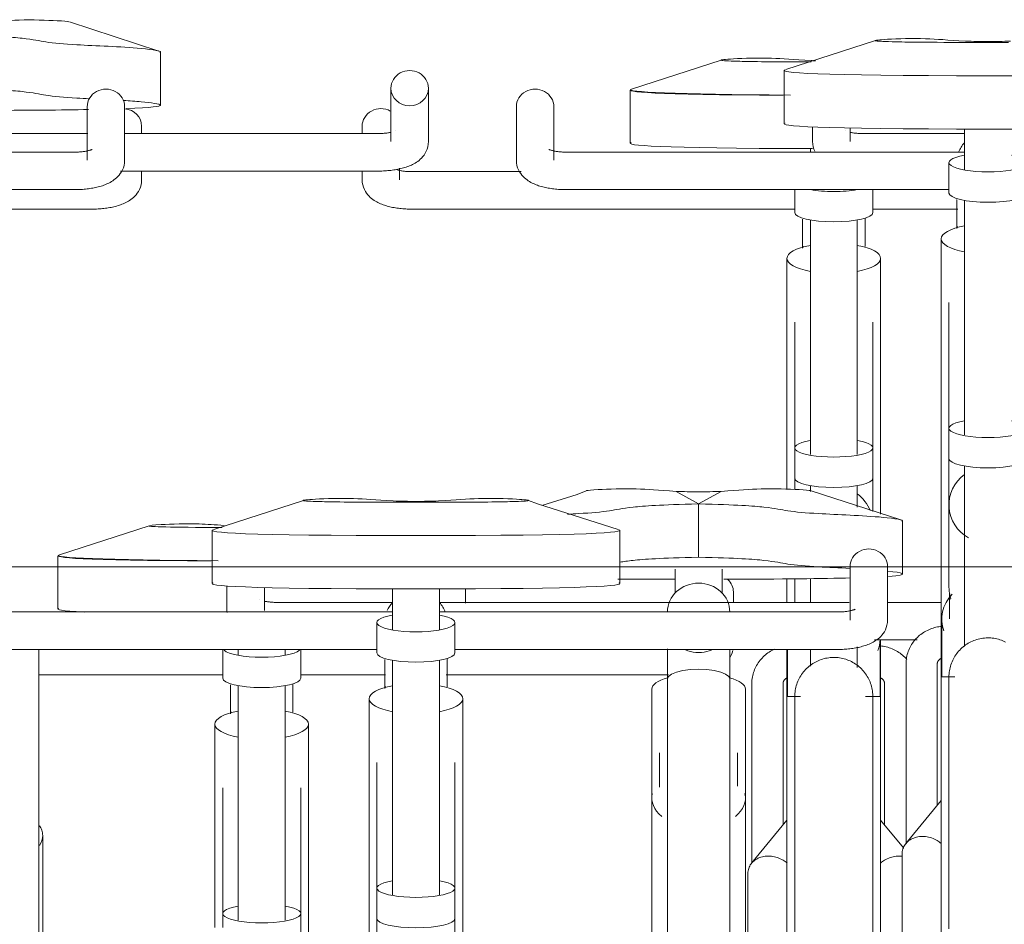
# Model space of a CAD drawing. Extents: x 50445 to 145605, y -10968 to 41989.
# Tile 204 of 256: x 93086 to 93716, y 158 to 737. Entities that reach past the tile are written whole.
import ezdxf

# ---------------------------------------------------------------- set-up
doc = ezdxf.new("R2010")
doc.units = 0
doc.header["$LTSCALE"] = 414.30304
doc.header["$MEASUREMENT"] = 0
doc.layers.add('A-DETL', color=5, linetype='CONTINUOUS', lineweight=18)
doc.layers.add('A-EQPM', color=6, linetype='CONTINUOUS', lineweight=18)

# ---------------------------------------------------------------- blocks, each defined once
blk = doc.blocks.new('97_KA_gestapelde fietsenstalling 8 fietsen 1600x1900 - Type-V116-plotview doorsnede C C  -  1 op 100')
at = {"layer": 'A-EQPM'}
for p, q in [((12355.33, 44.3), (12297.95, 25.69)), ((12296.91, 25.1), (12296.91, -8.98)), ((11984.2, -2.93), (11984.2, 1.91)), ((12125.4, 1.91), (12125.4, -2.93)), ((12412.4, -12.32), (12412.4, -14.88)), ((12149.4, -32.29), (12149.4, -24.82)), ((11984.2, -32.29), (11984.2, -26.51)), ((12125.4, -26.68), (12125.4, -32.29)), ((12227.13, -27.13), (12157.4, -27.13)), ((12402.4, -38.45), (12402.4, -53.3)), ((12452.4, -53.3), (12452.4, -38.45)), ((11885.75, -51.13), (11952.2, -51.13)), ((12157.4, -51.13), (12402.4, -51.13)), ((12452.3, -51.13), (12506.86, -51.13)), ((12412.4, -57.99), (12412.4, -208.13)), ((12442.4, -208.13), (12442.4, -57.99)), ((12407.87, -74.78), (12407.41, -76.01)), ((12397.4, -82.63), (12397.4, -184.84)), ((12457.4, -184.84), (12457.4, -82.63)), ((12402.4, -123.36), (12402.4, -203.83)), ((12452.4, -203.83), (12452.4, -123.36)), ((12397.4, -152.21), (12397.4, -230.23)), ((12457.4, -246.23), (12457.4, -152.21)), ((12402.4, -203.83), (12402.4, -223.26)), ((12452.4, -223.26), (12452.4, -203.83)), ((12402.4, -223.26), (12402.4, -230.42)), ((12452.4, -244.67), (12452.4, -223.26)), ((12412.4, -227.94), (12412.4, -231.89)), ((12442.4, -241.75), (12442.4, -227.94)), ((11989.03, -253.7), (11931.65, -272.31)), ((11930.61, -272.9), (11930.61, -306.98)), ((12397.4, -287.72), (12397.4, -302.93)), ((12402.4, -287.67), (12402.4, -302.93)), ((12412.4, -287.57), (12412.4, -302.93)), ((12191.59, -303.14), (12191.59, -294.02)), ((12363.1, -302.93), (12363.1, -296.09)), ((12402.4, -298.21), (12402.4, -302.93)), ((12457.06, -363), (12457.06, -326.5)), ((12457.4, -362.96), (12457.4, -326.5)), ((12036.1, -332.7), (12036.1, -351.3)), ((12046.1, -332.7), (12046.1, -336.54)), ((12076.1, -336.54), (12076.1, -332.7)), ((12086.1, -351.3), (12086.1, -332.7)), ((12397.4, -332.64), (12397.4, -362.96)), ((12397.75, -332.65), (12397.75, -362.96)), ((12412.4, -332.67), (12412.4, -343.5)), ((12442.4, -344.41), (12442.4, -331.28)), ((11918.31, -349.13), (12036.1, -349.13)), ((12086, -349.13), (12140.37, -349.13)), ((12179.28, -349.13), (12321.54, -349.13)), ((12046.1, -355.99), (12046.1, -506.13)), ((12076.1, -506.13), (12076.1, -355.99)), ((12374.9, -354.68), (12374.9, -469.58)), ((12394.9, -445.11), (12394.9, -354.68)), ((12459.9, -354.68), (12459.9, -445.11)), ((12406.15, -362.96), (12397.4, -362.96)), ((12397.4, -522.03), (12397.4, -362.96)), ((12457.4, -362.96), (12447.77, -362.96)), ((12457.4, -362.96), (12457.4, -547.88)), ((12041.57, -372.78), (12041.11, -374.01)), ((12031.1, -380.63), (12031.1, -482.84)), ((12091.1, -482.84), (12091.1, -380.63)), ((12036.1, -421.36), (12036.1, -501.83)), ((12086.1, -501.83), (12086.1, -421.36)), ((12397.4, -442.04), (12374.76, -469.62)), ((12471.98, -459.8), (12457.4, -442.04)), ((12031.1, -450.21), (12031.1, -510.83)), ((12091.1, -660.96), (12091.1, -450.21)), ((12372.4, -476.2), (12372.4, -522.73)), ((12036.1, -501.83), (12036.1, -510.83)), ((12086.1, -521.26), (12086.1, -501.83))]:
    blk.add_line(p, q, dxfattribs=at)
at = {"layer": 'A-EQPM', "flags": 128}
for points in [[(12147.38, -25.85), (12147.72, -25.96), (12148.08, -26.06), (12148.48, -26.17), (12148.91, -26.27), (12149.36, -26.37), (12149.84, -26.47), (12150.35, -26.56), (12150.87, -26.65), (12151.41, -26.73), (12151.97, -26.8), (12152.55, -26.87), (12153.14, -26.93), (12153.74, -26.99), (12154.35, -27.03), (12154.97, -27.07), (12155.6, -27.1), (12156.23, -27.12), (12156.86, -27.13), (12157.4, -27.13)], [(11984.2, -32.29), (11984.1, -33.96), (11983.82, -35.58), (11983.37, -37.1), (11982.8, -38.5), (11982.12, -39.77), (11981.39, -40.9), (11980.61, -41.91), (11979.8, -42.8), (11978.99, -43.58), (11978.17, -44.29), (11977.35, -44.92), (11976.53, -45.48), (11975.71, -45.99), (11974.89, -46.46), (11974.07, -46.89), (11973.25, -47.28), (11972.43, -47.65), (11971.59, -47.98), (11970.76, -48.3), (11969.92, -48.59), (11969.07, -48.86), (11968.21, -49.11), (11967.34, -49.35), (11966.46, -49.57), (11965.58, -49.77), (11964.69, -49.96), (11963.78, -50.13), (11962.87, -50.29), (11961.95, -50.43), (11961.03, -50.56), (11960.09, -50.68), (11959.16, -50.78), (11958.21, -50.87), (11957.26, -50.95), (11956.31, -51.01), (11955.35, -51.06), (11954.39, -51.1), (11953.42, -51.12), (11952.46, -51.13), (11952.2, -51.13)], [(12125.4, -32.29), (12125.5, -33.96), (12125.78, -35.58), (12126.23, -37.1), (12126.81, -38.5), (12127.48, -39.77), (12128.22, -40.9), (12129, -41.91), (12129.8, -42.8), (12130.61, -43.58), (12131.43, -44.29), (12132.25, -44.92), (12133.07, -45.48), (12133.89, -45.99), (12134.71, -46.46), (12135.53, -46.89), (12136.35, -47.28), (12137.18, -47.65), (12138.01, -47.98), (12138.84, -48.3), (12139.69, -48.59), (12140.54, -48.86), (12141.39, -49.11), (12142.26, -49.35), (12143.14, -49.57), (12144.02, -49.77), (12144.92, -49.96), (12145.82, -50.13), (12146.73, -50.29), (12147.65, -50.43), (12148.57, -50.56), (12149.51, -50.68), (12150.45, -50.78), (12151.39, -50.87), (12152.34, -50.95), (12153.3, -51.01), (12154.25, -51.06), (12155.22, -51.1), (12156.18, -51.12), (12157.14, -51.13), (12157.4, -51.13)], [(12407.4, -57.44), (12407.4, -58.54), (12407.4, -59.65), (12407.4, -60.77), (12407.4, -61.91), (12407.4, -63.05), (12407.4, -64.2), (12407.4, -65.35), (12407.4, -66.51), (12407.4, -67.67), (12407.4, -68.83), (12407.4, -69.99), (12407.4, -71.14), (12407.4, -72.28), (12407.4, -73.42), (12407.4, -74.55), (12407.4, -75.67)], [(12447.4, -75.02), (12447.4, -73.9), (12447.4, -72.76), (12447.4, -71.62), (12447.4, -70.47), (12447.4, -69.32), (12447.4, -68.16), (12447.4, -67), (12447.4, -65.84), (12447.4, -64.69), (12447.4, -63.53), (12447.4, -62.39), (12447.4, -61.25), (12447.4, -60.12), (12447.4, -59), (12447.4, -57.9), (12447.4, -56.81)], [(12362.72, -333.58), (12362.28, -335.1), (12361.7, -336.5), (12361.03, -337.77)], [(12389.45, -332.71), (12388.56, -333.13), (12387.69, -333.58), (12386.84, -334.06), (12386, -334.58), (12385.19, -335.12), (12384.4, -335.71), (12383.63, -336.32), (12382.88, -336.96), (12382.17, -337.63), (12381.48, -338.33), (12380.81, -339.06), (12380.18, -339.81), (12379.58, -340.59), (12379.01, -341.4), (12378.47, -342.22), (12377.97, -343.07), (12377.5, -343.94), (12377.07, -344.83), (12376.67, -345.74), (12376.32, -346.66), (12376, -347.59), (12375.72, -348.54), (12375.48, -349.5), (12375.28, -350.47), (12375.13, -351.45), (12375.01, -352.43), (12374.94, -353.42), (12374.9, -354.41), (12374.9, -354.68)], [(12474.17, -339.26), (12473.51, -338.53), (12472.83, -337.82), (12472.12, -337.14), (12471.38, -336.49), (12470.62, -335.87), (12469.83, -335.28), (12469.03, -334.72), (12468.2, -334.2), (12467.35, -333.7), (12466.48, -333.24), (12465.6, -332.82), (12464.7, -332.43), (12463.79, -332.07), (12462.86, -331.75), (12461.93, -331.47), (12460.98, -331.22), (12460.02, -331.01), (12459.06, -330.83), (12458.09, -330.69), (12457.12, -330.59)], [(12402.4, -362.96), (12402.42, -361.96), (12402.48, -360.96), (12402.58, -359.97), (12402.72, -358.98), (12402.9, -357.99), (12403.12, -357.02), (12403.38, -356.05), (12403.67, -355.1), (12404.01, -354.15), (12404.38, -353.23), (12404.78, -352.31), (12405.23, -351.42), (12405.71, -350.54), (12406.22, -349.68), (12406.77, -348.85), (12407.35, -348.03), (12407.96, -347.24), (12408.61, -346.48), (12409.28, -345.74), (12409.98, -345.03), (12410.72, -344.35), (12411.47, -343.69), (12412.26, -343.07), (12413.06, -342.48), (12413.89, -341.92), (12414.75, -341.4), (12415.62, -340.91), (12416.51, -340.46), (12417.42, -340.04), (12418.34, -339.66), (12419.28, -339.32), (12420.23, -339.01), (12421.2, -338.74), (12422.17, -338.51), (12423.15, -338.33), (12424.14, -338.17), (12425.14, -338.06), (12426.13, -337.99), (12427.13, -337.96), (12428.13, -337.97), (12429.13, -338.02), (12430.13, -338.11), (12431.12, -338.24), (12432.1, -338.41), (12433.08, -338.62), (12434.05, -338.86), (12435.01, -339.15), (12435.96, -339.47), (12436.89, -339.83), (12437.81, -340.23), (12438.71, -340.66), (12439.59, -341.13), (12440.45, -341.64), (12441.3, -342.18), (12442.12, -342.75), (12442.91, -343.35), (12443.68, -343.99), (12444.43, -344.66), (12445.15, -345.35), (12445.84, -346.07), (12446.5, -346.83), (12447.13, -347.6), (12447.73, -348.4), (12448.29, -349.23), (12448.82, -350.07), (12449.32, -350.94), (12449.79, -351.83), (12450.21, -352.73), (12450.6, -353.65), (12450.96, -354.59), (12451.27, -355.54), (12451.55, -356.5), (12451.79, -357.47), (12451.99, -358.45), (12452.15, -359.43), (12452.27, -360.43), (12452.36, -361.42), (12452.4, -362.42), (12452.4, -362.96)], [(12394.9, -354.68), (12394.91, -354.53), (12394.91, -354.39), (12394.93, -354.25), (12394.95, -354.1), (12394.98, -353.96), (12395.01, -353.81), (12395.05, -353.67), (12395.1, -353.52), (12395.15, -353.38), (12395.22, -353.24), (12395.28, -353.09), (12395.36, -352.95), (12395.44, -352.81), (12395.53, -352.67), (12395.62, -352.53), (12395.73, -352.39), (12395.84, -352.26), (12395.96, -352.13), (12396.08, -352), (12396.22, -351.87), (12396.36, -351.75), (12396.5, -351.63), (12396.66, -351.51), (12396.82, -351.4), (12396.99, -351.29), (12397.16, -351.19), (12397.34, -351.09)], [(12457.41, -351.07), (12457.59, -351.16), (12457.77, -351.26), (12457.94, -351.37), (12458.1, -351.48), (12458.26, -351.59), (12458.41, -351.71), (12458.55, -351.84), (12458.69, -351.96), (12458.81, -352.09), (12458.94, -352.22), (12459.05, -352.36), (12459.15, -352.49), (12459.25, -352.63), (12459.34, -352.77), (12459.43, -352.91), (12459.5, -353.06), (12459.57, -353.2), (12459.63, -353.34), (12459.69, -353.49), (12459.74, -353.63), (12459.78, -353.77), (12459.82, -353.92), (12459.85, -354.06), (12459.87, -354.21), (12459.89, -354.35), (12459.9, -354.49), (12459.9, -354.64), (12459.9, -354.68)], [(12041.1, -355.44), (12041.1, -356.54), (12041.1, -357.65), (12041.1, -358.77), (12041.1, -359.91), (12041.1, -361.05), (12041.1, -362.2), (12041.1, -363.35), (12041.1, -364.51), (12041.1, -365.67), (12041.1, -366.83), (12041.1, -367.99), (12041.1, -369.14), (12041.1, -370.28), (12041.1, -371.42), (12041.1, -372.55), (12041.1, -373.67)], [(12081.1, -373.02), (12081.1, -371.9), (12081.1, -370.76), (12081.1, -369.62), (12081.1, -368.47), (12081.1, -367.32), (12081.1, -366.16), (12081.1, -365), (12081.1, -363.84), (12081.1, -362.69), (12081.1, -361.53), (12081.1, -360.39), (12081.1, -359.25), (12081.1, -358.12), (12081.1, -357), (12081.1, -355.9), (12081.1, -354.81)], [(12402.4, -369.71), (12402.4, -367.4), (12402.4, -365.56), (12402.4, -364.22), (12402.4, -363.35), (12402.4, -362.98), (12402.4, -362.96)], [(12402.4, -362.96), (12402.4, -363.21), (12402.4, -363.94), (12402.4, -365.15), (12402.4, -366.85), (12402.4, -369.04), (12402.4, -371.7), (12402.4, -374.83), (12402.4, -378.43), (12402.4, -382.5), (12402.4, -387.02), (12402.4, -391.99), (12402.4, -397.41), (12402.4, -403.25), (12402.4, -409.52), (12402.4, -416.2), (12402.4, -423.28), (12402.4, -430.76), (12402.4, -438.61), (12402.4, -446.83), (12402.4, -455.41), (12402.4, -464.32), (12402.4, -473.56), (12402.4, -483.11), (12402.4, -492.96), (12402.4, -503.08), (12402.4, -513.47)], [(12402.4, -363.35), (12402.4, -362.98), (12402.4, -362.96)], [(12452.4, -516.32), (12452.4, -505.86), (12452.4, -495.66), (12452.4, -485.74), (12452.4, -476.11), (12452.4, -466.78), (12452.4, -457.78), (12452.4, -449.11), (12452.4, -440.8), (12452.4, -432.84), (12452.4, -425.26), (12452.4, -418.07), (12452.4, -411.28), (12452.4, -404.9), (12452.4, -398.94), (12452.4, -393.41), (12452.4, -388.32), (12452.4, -383.68), (12452.4, -379.49), (12452.4, -375.76), (12452.4, -372.5), (12452.4, -369.71), (12452.4, -367.4), (12452.4, -365.56), (12452.4, -364.22), (12452.4, -363.35), (12452.4, -362.98), (12452.4, -362.96)], [(12452.4, -362.96), (12452.4, -363.21), (12452.4, -363.94), (12452.4, -365.15), (12452.4, -366.85), (12452.4, -369.04), (12452.4, -369.75)], [(12452.4, -363.35), (12452.4, -362.98), (12452.4, -362.96)]]:
    blk.add_lwpolyline(points, dxfattribs=at)
at = {"layer": 'A-EQPM'}
for centre, major_axis, ratio, start_param, end_param in [((11972.2, 1.91), (12, 0), 0.939693, 0, 1.476792), ((12137.4, 1.91), (12, 0), 0.939693, 1.047198, 3.141593), ((12427.4, -33.87), (25, 0), 0.237436, 4.070437, 4.712389), ((12427.4, -33.87), (25, 0), 0.237436, 4.712389, 5.354341), ((12427.4, -53.3), (25, 0), 0.237436, 3.141593, 4.712389), ((12427.4, -53.3), (25, 0), 0.237436, 4.712389, 6.283185), ((12427.4, -82.63), (30, 0), 0.320127, 2.094395, 4.18879), ((12427.4, -82.63), (30, 0), 0.320127, 5.235988, 7.330383), ((12427.4, -203.83), (25, 0), 0.237436, 2.219192, 4.712389), ((12427.4, -203.83), (25, 0), 0.237436, 4.712389, 7.203975), ((12427.4, -223.26), (25, 0), 0.237436, 3.141593, 4.712389), ((12427.4, -223.26), (25, 0), 0.237436, 4.712389, 6.283185), ((12427.4, -252.82), (25, 0), 0.978148, 0.368177, 0.924345), ((12351.1, -296.09), (12, 0), 0.939693, 0, 0.785398), ((12427.4, -325.86), (29.65, 0), 0.838671, 5.969026, 6.256805), ((12061.1, -331.87), (25, 0), 0.237436, 3.403392, 4.712389), ((12061.1, -331.87), (25, 0), 0.237436, 4.712389, 6.021386), ((12061.1, -351.3), (25, 0), 0.237436, 3.141593, 4.712389), ((12061.1, -351.3), (25, 0), 0.237436, 4.712389, 6.283185), ((12061.1, -380.63), (30, 0), 0.320127, 2.094395, 4.18879), ((12061.1, -380.63), (30, 0), 0.320127, 5.235988, 7.330383), ((12061.1, -501.83), (25, 0), 0.237436, 2.219192, 4.712389), ((12061.1, -501.83), (25, 0), 0.237436, 4.712389, 7.203975)]:
    blk.add_ellipse(centre, major_axis=major_axis, ratio=ratio, start_param=start_param, end_param=end_param, dxfattribs=at)
for points, knots in [([(12412.94, 43.92), (12401.14, 44.54), (12388.28, 45.98), (12361.45, 45.17), (12351.87, 44.1), (12363.58, 43.49), (12383.48, 43.1), (12412.84, 43.1)], [0, 0, 0, 0, 0.0854061, 0.1773603, 0.2542553, 0.3207509, 0.3945746, 0.3945746, 0.3945746, 0.3945746]), ([(12037.14, -253.5), (12030.9, -253.08), (12019.26, -252.1), (11994.86, -252.83), (11986.37, -253.89), (11994.11, -254.5), (12018.71, -254.78), (12035.78, -254.86)], [0.0262645, 0.0262645, 0.0262645, 0.0262645, 0.0854061, 0.1773603, 0.2542553, 0.3207509, 0.3820994, 0.3820994, 0.3820994, 0.3820994]), ([(12397.45, -469.53), (12396.67, -468.84), (12394.75, -467.44), (12391.33, -465.86), (12387.4, -464.99), (12383.48, -465), (12379.82, -465.88), (12376.67, -467.58), (12374.26, -469.98), (12372.75, -472.91), (12372.4, -475.09), (12372.4, -476.2)], [0.2662718, 0.2662718, 0.2662718, 0.2662718, 0.3333333, 0.4166667, 0.5, 0.5833333, 0.6666667, 0.75, 0.8333333, 0.9166667, 1, 1, 1, 1]), ([(12471.13, -465.13), (12469.91, -465), (12467.35, -465), (12463.47, -465.86), (12460.06, -467.44), (12458.12, -468.84), (12457.34, -469.52)], [0.4200191, 0.4200191, 0.4200191, 0.4200191, 0.5, 0.5833333, 0.6666667, 0.7337282, 0.7337282, 0.7337282, 0.7337282])]:
    blk.add_open_spline(points, degree=3, knots=knots, dxfattribs=at)
for points in [[(12415.57, 43.83), (12414.69, 43.86), (12413.81, 43.89), (12412.94, 43.92)], [(12297.48, 25.53), (12293.37, 23.91), (12324.97, 22.45), (12399.59, 21.88)], [(12394.99, 21.78), (12310.25, 22.14), (12293.6, 23.91), (12297.68, 25.53)], [(12413.8, -12.35), (12312.72, -12.19), (12293.34, -10.29), (12297.69, -8.55)], [(11931.18, -272.47), (11927.07, -274.09), (11958.67, -275.55), (12033.29, -276.12)], [(12028.69, -276.22), (11943.95, -275.86), (11927.3, -274.09), (11931.38, -272.47)], [(11947.47, -308.94), (11932.44, -308.24), (11929.16, -307.38), (11931.28, -306.55)]]:
    blk.add_open_spline(points, degree=3, dxfattribs=at)
blk = doc.blocks.new('97_KA_gestapelde fietsenstalling 16 fietsen 1600x2900 - Type-8054703-plotview doorsnede C C  -  1 op 100')
at = {"layer": 'A-EQPM'}
for p, q in [((11937.91, 68.69), (11995.29, 50.08)), ((11996.32, 15.41), (11996.32, 49.49)), ((12143.83, 26.3), (12143.83, -7.9)), ((12167.83, -7.9), (12167.83, 26.3)), ((11949.33, 14.41), (11949.33, -19.79)), ((11973.33, -19.79), (11973.33, 14.41)), ((11949.74, -2.74), (11686.28, -2.74)), ((12135.83, -2.74), (11972.92, -2.74)), ((12147.01, -1.01), (12146.94, -1.05)), ((11941.33, -14.63), (11686.26, -14.63)), ((11970.65, -26.74), (12135.83, -26.74)), ((11696.23, -38.63), (11941.33, -38.63)), ((11918.33, -637.45), (11918.33, -332.7)), ((11920.83, -563.63), (11920.83, -451.81))]:
    blk.add_line(p, q, dxfattribs=at)
at = {"layer": 'A-EQPM', "flags": 128}
for points in [[(12143.87, -1.98), (12143.39, -2.08), (12142.89, -2.17), (12142.37, -2.26), (12141.82, -2.34), (12141.26, -2.41), (12140.69, -2.48), (12140.1, -2.54), (12139.5, -2.6), (12138.89, -2.64), (12138.27, -2.68), (12137.64, -2.71), (12137.01, -2.73), (12136.37, -2.74), (12135.83, -2.74)], [(12167.83, -7.9), (12167.74, -9.57), (12167.45, -11.19), (12167.01, -12.71), (12166.43, -14.11), (12165.76, -15.38), (12165.02, -16.51), (12164.24, -17.52), (12163.44, -18.4), (12162.62, -19.19), (12161.8, -19.9), (12160.98, -20.52), (12160.16, -21.09), (12159.34, -21.6), (12158.53, -22.07), (12157.71, -22.5), (12156.89, -22.89), (12156.06, -23.26), (12155.23, -23.59), (12154.39, -23.91), (12153.55, -24.2), (12152.7, -24.47), (12151.84, -24.72), (12150.97, -24.96), (12150.1, -25.18), (12149.21, -25.38), (12148.32, -25.57), (12147.42, -25.74), (12146.51, -25.9), (12145.59, -26.04), (12144.66, -26.17), (12143.73, -26.29), (12142.79, -26.39), (12141.85, -26.48), (12140.89, -26.56), (12139.94, -26.62), (12138.98, -26.67), (12138.02, -26.71), (12137.06, -26.73), (12136.09, -26.74), (12135.83, -26.74)], [(11952.54, -12.89), (11952.51, -12.9), (11952.43, -12.94), (11952.31, -13), (11952.13, -13.08), (11951.91, -13.16), (11951.65, -13.25), (11951.35, -13.35), (11951.02, -13.46), (11950.65, -13.56), (11950.25, -13.67), (11949.82, -13.77), (11949.37, -13.87), (11948.89, -13.97), (11948.39, -14.06), (11947.86, -14.15), (11947.32, -14.23), (11946.76, -14.3), (11946.18, -14.37), (11945.6, -14.43), (11944.99, -14.49), (11944.38, -14.53), (11943.76, -14.57), (11943.14, -14.6), (11942.51, -14.62), (11941.87, -14.63), (11941.33, -14.63)], [(11973.33, -19.79), (11973.23, -21.46), (11972.95, -23.08), (11972.51, -24.6), (11971.93, -26), (11971.26, -27.27), (11970.52, -28.4), (11969.74, -29.41), (11968.93, -30.3), (11968.12, -31.08), (11967.3, -31.79), (11966.48, -32.42), (11965.66, -32.98), (11964.84, -33.49), (11964.02, -33.96), (11963.2, -34.39), (11962.38, -34.78), (11961.56, -35.15), (11960.73, -35.48), (11959.89, -35.8), (11959.05, -36.09), (11958.2, -36.36), (11957.34, -36.61), (11956.47, -36.85), (11955.6, -37.07), (11954.71, -37.27), (11953.82, -37.46), (11952.92, -37.63), (11952.01, -37.79), (11951.09, -37.93), (11950.16, -38.06), (11949.23, -38.18), (11948.29, -38.28), (11947.34, -38.37), (11946.39, -38.45), (11945.44, -38.51), (11944.48, -38.56), (11943.52, -38.6), (11942.56, -38.62), (11941.59, -38.63), (11941.33, -38.63)]]:
    blk.add_lwpolyline(points, dxfattribs=at)
at = {"layer": 'A-EQPM'}
for centre, start_param, end_param in [((12155.83, 26.3), 0, 3.141593), ((11961.33, 14.41), 0, 3.141593), ((12155.83, 26.3), 3.141593, 6.283185)]:
    blk.add_ellipse(centre, major_axis=(12, 0), ratio=0.939693, start_param=start_param, end_param=end_param, dxfattribs=at)
for points, knots in [([(11880.3, 68.31), (11892.1, 68.93), (11904.96, 70.38), (11929.53, 69.63), (11936.74, 68.99), (11937.66, 68.76)], [0, 0, 0, 0, 0.0854061, 0.1773603, 0.2328154, 0.2328154, 0.2328154, 0.2328154]), ([(11865.83, 60.28), (11890.56, 59.68), (11912.36, 58.16), (11922.44, 55.55), (11943.82, 53.73), (11979.37, 52.66), (11998.03, 50.04), (11995.93, 49.14)], [0, 0, 0, 0, 0.0939544, 0.1989454, 0.3222089, 0.5012721, 0.6007845, 0.6007845, 0.6007845, 0.6007845]), ([(11995.93, 49.14), (11998.03, 50.04), (11979.37, 52.66), (11943.82, 53.73), (11922.44, 55.55), (11912.36, 58.16), (11890.56, 59.68), (11865.83, 60.28)], [-0.6007845, -0.6007845, -0.6007845, -0.6007845, -0.5012721, -0.3222089, -0.1989454, -0.0939544, 0, 0, 0, 0]), ([(11950.92, 19.58), (11948.05, 19.71), (11936.44, 20.28), (11922.44, 21.47), (11912.36, 24.08), (11890.56, 25.6), (11865.83, 26.2)], [-0.3607116, -0.3607116, -0.3607116, -0.3607116, -0.3222089, -0.1989454, -0.0939544, 0, 0, 0, 0]), ([(11974.21, 13.23), (12007.36, 14.47), (11993.5, 16.94), (11976.51, 18.23), (11972.66, 18.47)], [-0.6734501, -0.6734501, -0.6734501, -0.6734501, -0.5012721, -0.4518361, -0.4518361, -0.4518361, -0.4518361])]:
    blk.add_open_spline(points, degree=3, knots=knots, dxfattribs=at)
for points in [[(11882, 12.05), (11911.23, 12.1), (11933.45, 12.31), (11950.14, 12.61)], [(11918.82, -445.67), (11919.48, -446.56), (11920.49, -448.52), (11920.83, -450.7), (11920.83, -451.81)], [(11920.83, -451.81), (11920.83, -454.03), (11920.13, -456.33), (11918.82, -458.4)]]:
    blk.add_open_spline(points, degree=3, dxfattribs=at)
blk = doc.blocks.new('97_KA_gestapelde fietsenstalling 16 fietsen 1600x2900 - Type-V121-plotview doorsnede C C  -  1 op 100')
at = {"layer": 'A-EQPM'}
for p, q in [((12454.06, 56.8), (12396.67, 38.19)), ((12513.03, 55.6), (12539.23, 55.6)), ((12395.64, 37.6), (12395.64, 3.52)), ((12224.13, 14.41), (12224.13, -19.79)), ((12248.13, -19.79), (12248.13, 14.41)), ((12413.83, 1.54), (12413.83, -7.9)), ((12437.83, -7.9), (12437.83, 0.83)), ((12511.13, 0.18), (12511.13, -26.04)), ((12434.65, -1.01), (12434.73, -1.05)), ((12511.13, -2.74), (12445.83, -2.74)), ((12511.13, -14.63), (12256.13, -14.63)), ((12501.13, -21.37), (12501.13, -40.8)), ((12256.13, -38.63), (12501.13, -38.63)), ((12511.13, -45.49), (12511.13, -195.63)), ((12506.6, -62.28), (12506.13, -63.51)), ((12496.13, -70.13), (12496.13, -172.34)), ((12501.13, -110.86), (12501.13, -191.33)), ((12496.13, -139.71), (12496.13, -350.46)), ((12501.13, -191.33), (12501.13, -210.76)), ((12501.13, -210.76), (12501.13, -240.32)), ((12511.13, -215.44), (12511.13, -331)), ((12326.37, -231.69), (12340.83, -239.72)), ((12340.83, -239.72), (12355.3, -231.69)), ((12412.91, -231.31), (12470.29, -249.92)), ((12087.76, -237.45), (12030.37, -256.06)), ((12146.73, -238.65), (12172.93, -238.65)), ((12340.83, -273.8), (12340.83, -239.72)), ((12501.13, -240.32), (12501.13, -292.3)), ((12471.32, -284.59), (12471.32, -250.51)), ((12029.34, -256.65), (12029.34, -290.73)), ((12290.32, -290.73), (12290.32, -256.65)), ((12325.83, -281.43), (12325.83, -296.89)), ((12355.83, -296.89), (12355.83, -281.43)), ((12437.83, -279.84), (12437.83, -314.04)), ((12461.83, -314.04), (12461.83, -279.84)), ((12501.13, -284.79), (12501.13, -292.3)), ((12038.83, -292.21), (12038.83, -307.9)), ((12062.83, -307.9), (12062.83, -293.24)), ((12144.83, -294.07), (12144.83, -320.29)), ((12174.83, -320.29), (12174.83, -294.07)), ((12059.65, -301.01), (12059.73, -301.05)), ((12501.48, -298.19), (12501.48, -313.36)), ((12144.83, -308.88), (11889.83, -308.88)), ((12038.83, -307.9), (12038.9, -309.12)), ((12144.83, -302.74), (12070.83, -302.74)), ((12429.83, -308.88), (12174.75, -308.88)), ((12437.26, -302.74), (12174.77, -302.74)), ((12496.13, -302.74), (12461.83, -302.74)), ((12496.48, -313.36), (12496.48, -350.46)), ((12134.83, -315.62), (12134.83, -335.05)), ((12184.83, -335.05), (12184.83, -315.62)), ((12453.43, -326.74), (12480.8, -326.74)), ((11889.83, -332.88), (12134.83, -332.88)), ((12184.72, -332.88), (12429.83, -332.88)), ((12144.83, -339.74), (12144.83, -489.88)), ((12174.83, -489.88), (12174.83, -339.74)), ((12473.63, -342.18), (12473.63, -457.08)), ((12493.63, -432.61), (12493.63, -342.18)), ((12320.83, -351.74), (12320.83, -604.74)), ((12360.83, -522.73), (12360.83, -351.74)), ((12504.87, -350.46), (12496.13, -350.46)), ((12496.13, -655.27), (12496.13, -350.46)), ((12140.3, -356.53), (12139.83, -357.76)), ((12310.83, -358.24), (12310.83, -520.01)), ((12370.83, -520.01), (12370.83, -358.24)), ((12129.83, -364.38), (12129.83, -466.59)), ((12189.83, -466.59), (12189.83, -364.38)), ((12315.83, -398.97), (12315.83, -421.07)), ((12365.83, -420.28), (12365.83, -398.97)), ((12134.83, -405.11), (12134.83, -485.58)), ((12184.83, -485.58), (12184.83, -405.11)), ((12310.83, -427.82), (12310.83, -466.32)), ((12370.83, -466.32), (12370.83, -427.82)), ((12129.83, -433.96), (12129.83, -644.71)), ((12189.83, -644.71), (12189.83, -433.96)), ((12496.13, -429.54), (12473.49, -457.12)), ((12471.13, -463.7), (12471.13, -648.18)), ((12134.83, -485.58), (12134.83, -505.01)), ((12184.83, -505.01), (12184.83, -485.58)), ((12134.83, -505.01), (12134.83, -534.57)), ((12184.83, -534.57), (12184.83, -505.01))]:
    blk.add_line(p, q, dxfattribs=at)
at = {"layer": 'A-EQPM', "flags": 128}
for points in [[(12437.8, -1.98), (12438.28, -2.08), (12438.78, -2.17), (12439.3, -2.26), (12439.85, -2.34), (12440.41, -2.41), (12440.98, -2.48), (12441.57, -2.54), (12442.17, -2.6), (12442.78, -2.64), (12443.4, -2.68), (12444.03, -2.71), (12444.66, -2.73), (12445.29, -2.74), (12445.83, -2.74)], [(12413.83, -7.9), (12413.93, -9.57), (12414.21, -11.19), (12414.66, -12.71), (12415.24, -14.11)], [(12244.92, -12.89), (12244.95, -12.9), (12245.03, -12.94), (12245.16, -13), (12245.33, -13.08), (12245.55, -13.16), (12245.81, -13.25), (12246.11, -13.35), (12246.44, -13.46), (12246.81, -13.56), (12247.21, -13.67), (12247.64, -13.77), (12248.09, -13.87), (12248.57, -13.97), (12249.07, -14.06), (12249.6, -14.15), (12250.14, -14.23), (12250.7, -14.3), (12251.28, -14.37), (12251.87, -14.43), (12252.47, -14.49), (12253.08, -14.53), (12253.7, -14.57), (12254.32, -14.6), (12254.95, -14.62), (12255.59, -14.63), (12256.13, -14.63)], [(12224.13, -19.79), (12224.23, -21.46), (12224.51, -23.08), (12224.96, -24.6), (12225.53, -26), (12226.2, -27.27), (12226.94, -28.4), (12227.72, -29.41), (12228.53, -30.3), (12229.34, -31.08), (12230.16, -31.79), (12230.98, -32.42), (12231.8, -32.98), (12232.62, -33.49), (12233.44, -33.96), (12234.26, -34.39), (12235.08, -34.78), (12235.9, -35.15), (12236.73, -35.48), (12237.57, -35.8), (12238.41, -36.09), (12239.26, -36.36), (12240.12, -36.61), (12240.99, -36.85), (12241.86, -37.07), (12242.75, -37.27), (12243.64, -37.46), (12244.54, -37.63), (12245.46, -37.79), (12246.37, -37.93), (12247.3, -38.06), (12248.23, -38.18), (12249.17, -38.28), (12250.12, -38.37), (12251.07, -38.45), (12252.02, -38.51), (12252.98, -38.56), (12253.94, -38.6), (12254.9, -38.62), (12255.87, -38.63), (12256.13, -38.63)], [(12506.13, -44.94), (12506.13, -46.04), (12506.13, -47.15), (12506.13, -48.27), (12506.13, -49.41), (12506.13, -50.55), (12506.13, -51.7), (12506.13, -52.85), (12506.13, -54.01), (12506.13, -55.17), (12506.13, -56.33), (12506.13, -57.49), (12506.13, -58.64), (12506.13, -59.78), (12506.13, -60.92), (12506.13, -62.05), (12506.13, -63.17)], [(12240.45, -240.75), (12263.08, -233.61), (12268.76, -231.31)], [(12289.28, -256.06), (12237.58, -239.75), (12231.9, -237.45)], [(12062.8, -301.98), (12063.28, -302.08), (12063.78, -302.17), (12064.3, -302.26), (12064.85, -302.34), (12065.41, -302.41), (12065.98, -302.48), (12066.57, -302.54), (12067.17, -302.6), (12067.78, -302.64), (12068.4, -302.68), (12069.03, -302.71), (12069.66, -302.73), (12070.29, -302.74), (12070.83, -302.74)], [(12441.04, -307.14), (12441.01, -307.15), (12440.93, -307.19), (12440.8, -307.25), (12440.63, -307.33), (12440.41, -307.41), (12440.15, -307.5), (12439.85, -307.6), (12439.52, -307.71), (12439.15, -307.81), (12438.75, -307.92), (12438.32, -308.02), (12437.87, -308.12), (12437.39, -308.22), (12436.88, -308.31), (12436.36, -308.4), (12435.82, -308.48), (12435.26, -308.55), (12434.68, -308.62), (12434.09, -308.68), (12433.49, -308.74), (12432.88, -308.78), (12432.26, -308.82), (12431.63, -308.85), (12431, -308.87), (12430.37, -308.88), (12429.83, -308.88)], [(12461.83, -314.04), (12461.73, -315.71), (12461.45, -317.33), (12461, -318.85), (12460.42, -320.25), (12459.75, -321.52), (12459.01, -322.65), (12458.23, -323.66), (12457.43, -324.55), (12456.62, -325.33), (12455.8, -326.04), (12454.98, -326.67), (12454.16, -327.23), (12453.34, -327.74), (12452.52, -328.21), (12451.7, -328.64), (12450.88, -329.03), (12450.05, -329.4), (12449.22, -329.73), (12448.39, -330.05), (12447.54, -330.34), (12446.69, -330.61), (12445.84, -330.86), (12444.97, -331.1), (12444.09, -331.32), (12443.21, -331.52), (12442.31, -331.71), (12441.41, -331.88), (12440.5, -332.04), (12439.58, -332.18), (12438.66, -332.31), (12437.72, -332.43), (12436.78, -332.53), (12435.84, -332.62), (12434.89, -332.7), (12433.93, -332.76), (12432.98, -332.81), (12432.01, -332.85), (12431.05, -332.87), (12430.09, -332.88), (12429.83, -332.88)], [(12495.7, -318.16), (12494.73, -318.29), (12493.77, -318.46), (12492.81, -318.66), (12491.86, -318.9), (12490.92, -319.17), (12489.99, -319.48), (12489.08, -319.83), (12488.17, -320.21), (12487.29, -320.63), (12486.41, -321.08), (12485.56, -321.56), (12484.73, -322.08), (12483.91, -322.62), (12483.12, -323.21), (12482.35, -323.82), (12481.61, -324.46), (12480.89, -325.13), (12480.2, -325.83), (12479.54, -326.56), (12478.91, -327.31), (12478.3, -328.09), (12477.73, -328.9), (12477.2, -329.72), (12476.69, -330.57), (12476.23, -331.44), (12475.79, -332.33), (12475.4, -333.24), (12475.04, -334.16), (12474.72, -335.09), (12474.45, -336.04), (12474.21, -337), (12474.01, -337.97), (12473.85, -338.95), (12473.74, -339.93), (12473.66, -340.92), (12473.63, -341.91), (12473.63, -342.18)], [(12507.33, -333.98), (12508.01, -333.24), (12508.71, -332.53), (12509.44, -331.85), (12510.2, -331.19), (12510.98, -330.57), (12511.79, -329.98), (12512.62, -329.42), (12513.47, -328.9), (12514.35, -328.41), (12515.24, -327.96), (12516.15, -327.54), (12517.07, -327.16), (12518.01, -326.82), (12518.96, -326.51), (12519.92, -326.24), (12520.9, -326.01), (12521.88, -325.83), (12522.87, -325.67), (12523.86, -325.56), (12524.86, -325.49), (12525.86, -325.46), (12526.86, -325.47), (12527.86, -325.52), (12528.85, -325.61), (12529.84, -325.74), (12530.83, -325.91), (12531.81, -326.12), (12532.78, -326.36), (12533.74, -326.65), (12534.68, -326.97), (12535.61, -327.33), (12536.53, -327.73), (12537.43, -328.16)], [(12320.83, -351.74), (12320.83, -350.63), (12320.83, -349.51), (12320.83, -348.37), (12320.83, -347.23), (12320.83, -346.08), (12320.83, -344.93), (12320.83, -343.77), (12320.83, -342.61), (12320.83, -341.45), (12320.83, -340.29), (12320.83, -339.14), (12320.83, -338), (12320.83, -336.86), (12320.83, -335.73), (12320.83, -334.61), (12320.83, -333.51), (12320.83, -332.42)], [(12360.83, -333.05), (12360.83, -334.15), (12360.83, -335.26), (12360.83, -336.38), (12360.83, -337.52), (12360.83, -338.66), (12360.83, -339.81), (12360.83, -340.96), (12360.83, -342.12), (12360.83, -343.28), (12360.83, -344.44), (12360.83, -345.6), (12360.83, -346.75), (12360.83, -347.89), (12360.83, -349.03), (12360.83, -350.16), (12360.83, -351.28), (12360.83, -351.74)], [(12501.13, -350.46), (12501.15, -349.46), (12501.21, -348.46), (12501.31, -347.47), (12501.45, -346.48), (12501.63, -345.49), (12501.85, -344.52), (12502.1, -343.55), (12502.4, -342.6), (12502.73, -341.65), (12503.1, -340.73), (12503.51, -339.81), (12503.95, -338.92), (12504.43, -338.04), (12504.95, -337.18), (12505.5, -336.35), (12506.08, -335.53), (12506.69, -334.74), (12507.33, -333.98)], [(12139.83, -339.19), (12139.83, -340.29), (12139.83, -341.4), (12139.83, -342.52), (12139.83, -343.66), (12139.83, -344.8), (12139.83, -345.95), (12139.83, -347.1), (12139.83, -348.26), (12139.83, -349.42), (12139.83, -350.58), (12139.83, -351.74), (12139.83, -352.89), (12139.83, -354.03), (12139.83, -355.17), (12139.83, -356.3), (12139.83, -357.42)], [(12179.83, -356.77), (12179.83, -355.65), (12179.83, -354.51), (12179.83, -353.37), (12179.83, -352.22), (12179.83, -351.07), (12179.83, -349.91), (12179.83, -348.75), (12179.83, -347.59), (12179.83, -346.44), (12179.83, -345.28), (12179.83, -344.14), (12179.83, -343), (12179.83, -341.87), (12179.83, -340.75), (12179.83, -339.65), (12179.83, -338.56)], [(12493.63, -342.18), (12493.63, -342.03), (12493.64, -341.89), (12493.66, -341.75), (12493.68, -341.6), (12493.71, -341.46), (12493.74, -341.31), (12493.78, -341.17), (12493.83, -341.02), (12493.88, -340.88), (12493.94, -340.74), (12494.01, -340.59), (12494.08, -340.45), (12494.17, -340.31), (12494.25, -340.17), (12494.35, -340.03), (12494.45, -339.89), (12494.56, -339.76), (12494.68, -339.63), (12494.81, -339.5), (12494.94, -339.37), (12495.08, -339.25), (12495.23, -339.13), (12495.38, -339.01), (12495.55, -338.9), (12495.71, -338.79), (12495.89, -338.69), (12496.07, -338.59)], [(12320.83, -351.74), (12321.52, -350.12), (12323.51, -348.62), (12326.69, -347.32), (12330.83, -346.33), (12335.66, -345.7), (12340.83, -345.49)], [(12340.83, -345.49), (12346.01, -345.7), (12350.83, -346.33), (12354.98, -347.32), (12358.15, -348.62), (12360.15, -350.12), (12360.83, -351.74)], [(12501.13, -357.21), (12501.13, -354.9), (12501.13, -353.06), (12501.13, -351.72), (12501.13, -350.85), (12501.13, -350.48), (12501.13, -350.46)], [(12501.13, -350.46), (12501.13, -350.71), (12501.13, -351.44), (12501.13, -352.65), (12501.13, -354.35), (12501.13, -356.54), (12501.13, -359.2), (12501.13, -362.33), (12501.13, -365.93), (12501.13, -370), (12501.13, -374.52), (12501.13, -379.49), (12501.13, -384.91), (12501.13, -390.75), (12501.13, -397.02), (12501.13, -403.7), (12501.13, -410.78), (12501.13, -418.26), (12501.13, -426.11), (12501.13, -434.33), (12501.13, -442.91), (12501.13, -451.82), (12501.13, -461.06), (12501.13, -470.61), (12501.13, -480.46), (12501.13, -490.58), (12501.13, -500.97), (12501.13, -511.6)], [(12501.13, -350.85), (12501.13, -350.48), (12501.13, -350.46)]]:
    blk.add_lwpolyline(points, dxfattribs=at)
at = {"layer": 'A-EQPM'}
for centre, major_axis, ratio, start_param, end_param in [((12236.13, 14.41), (12, 0), 0.939693, 0, 3.141593), ((12526.13, -20.92), (20, 0), 0.931915, 2.426856, 2.797325), ((12526.13, -21.37), (25, 0), 0.237436, 2.220803, 4.712389), ((12526.13, -21.37), (25, 0), 0.237436, 4.712389, 7.208051), ((12526.13, -40.8), (25, 0), 0.237436, 3.141593, 4.712389), ((12526.13, -40.8), (25, 0), 0.237436, 4.712389, 6.283185), ((12526.13, -70.13), (30, 0), 0.320127, 2.094395, 4.18879), ((12526.13, -191.33), (25, 0), 0.237436, 2.219192, 4.712389), ((12526.13, -191.33), (25, 0), 0.237436, 4.712389, 7.203975), ((12526.13, -210.76), (25, 0), 0.237436, 3.141593, 4.712389), ((12526.13, -210.76), (25, 0), 0.237436, 4.712389, 6.283185), ((12526.13, -240.32), (25, 0), 0.978148, 2.220803, 4.18879), ((12449.83, -279.84), (12, 0), 0.939693, 0, 3.141593), ((12340.83, -309.03), (20, 0), 0.931915, 1.570796, 3.136219), ((12340.83, -309.03), (20, 0), 0.931915, 0.005374, 1.570796), ((12526.13, -313.36), (29.65, 0), 0.838671, 2.450228, 3.455752), ((12526.13, -298.19), (24.65, 0), 0.838671, 3.05396, 3.278335), ((12159.83, -315.17), (20, 0), 0.931915, 2.426856, 2.740368), ((12159.83, -315.17), (20, 0), 0.931915, 0.344268, 0.719846), ((12159.83, -315.62), (25, 0), 0.237436, 2.220803, 4.712389), ((12159.83, -315.62), (25, 0), 0.237436, 4.712389, 7.208051), ((12159.83, -335.05), (25, 0), 0.237436, 3.141593, 4.712389), ((12159.83, -335.05), (25, 0), 0.237436, 4.712389, 6.283185), ((12340.83, -358.24), (30, 0), 0.320127, 2.293457, 3.141593), ((12340.83, -358.24), (30, 0), 0.320127, 0, 0.848135), ((12159.83, -364.38), (30, 0), 0.320127, 2.094395, 4.18879), ((12159.83, -364.38), (30, 0), 0.320127, 5.235988, 7.330383), ((12340.83, -427.82), (30, 0), 0.642922, 3.001013, 3.804386), ((12340.83, -427.82), (30, 0), 0.642922, 5.620392, 6.423765), ((12159.83, -485.58), (25, 0), 0.237436, 2.219192, 4.712389), ((12159.83, -485.58), (25, 0), 0.237436, 4.712389, 7.203975), ((12159.83, -505.01), (25, 0), 0.237436, 3.141593, 4.712389), ((12159.83, -505.01), (25, 0), 0.237436, 4.712389, 6.283185)]:
    blk.add_ellipse(centre, major_axis=major_axis, ratio=ratio, start_param=start_param, end_param=end_param, dxfattribs=at)
for points, knots in [([(12511.66, 56.42), (12499.87, 57.04), (12487.01, 58.48), (12460.17, 57.67), (12450.59, 56.6), (12462.37, 55.98), (12482.55, 55.6), (12513.03, 55.6)], [0, 0, 0, 0, 0.0854061, 0.1773603, 0.2542553, 0.3207509, 0.3957861, 0.3957861, 0.3957861, 0.3957861]), ([(12269, -231.24), (12269.93, -231.01), (12277.14, -230.37), (12301.71, -229.62), (12314.57, -231.07), (12326.37, -231.69)], [0.1629708, 0.1629708, 0.1629708, 0.1629708, 0.2184258, 0.31038, 0.3957861, 0.3957861, 0.3957861, 0.3957861]), ([(12355.3, -231.69), (12367.1, -231.07), (12379.96, -229.62), (12404.53, -230.37), (12411.74, -231.01), (12412.66, -231.24)], [0, 0, 0, 0, 0.0854061, 0.1773603, 0.2328154, 0.2328154, 0.2328154, 0.2328154]), ([(12145.36, -237.83), (12133.56, -237.21), (12120.71, -235.77), (12093.87, -236.58), (12084.29, -237.65), (12096.07, -238.27), (12116.25, -238.65), (12146.73, -238.65)], [0, 0, 0, 0, 0.0854061, 0.1773603, 0.2542553, 0.3207509, 0.3957861, 0.3957861, 0.3957861, 0.3957861]), ([(12172.93, -238.65), (12203.41, -238.65), (12223.59, -238.27), (12235.37, -237.65), (12225.78, -236.58), (12198.95, -235.77), (12186.09, -237.21), (12174.29, -237.83)], [0, 0, 0, 0, 0.0750352, 0.1415308, 0.2184258, 0.31038, 0.3957861, 0.3957861, 0.3957861, 0.3957861]), ([(12256.78, -246.29), (12259.29, -246.17), (12270.47, -245.62), (12284.23, -244.45), (12294.31, -241.84), (12316.11, -240.32), (12340.83, -239.72)], [0.4163608, 0.4163608, 0.4163608, 0.4163608, 0.4502283, 0.5734918, 0.6784828, 0.7724372, 0.7724372, 0.7724372, 0.7724372]), ([(12340.83, -239.72), (12316.11, -240.32), (12294.31, -241.84), (12284.23, -244.45), (12270.47, -245.62), (12259.29, -246.17), (12256.78, -246.29)], [-0.7724372, -0.7724372, -0.7724372, -0.7724372, -0.6784828, -0.5734918, -0.4502283, -0.4163608, -0.4163608, -0.4163608, -0.4163608]), ([(12340.83, -239.72), (12365.56, -240.32), (12387.36, -241.84), (12397.44, -244.45), (12418.82, -246.27), (12454.37, -247.34), (12473.03, -249.96), (12470.93, -250.86)], [0, 0, 0, 0, 0.0939544, 0.1989454, 0.3222089, 0.5012721, 0.6007845, 0.6007845, 0.6007845, 0.6007845]), ([(12470.93, -250.86), (12473.03, -249.96), (12454.37, -247.34), (12418.82, -246.27), (12397.44, -244.45), (12387.36, -241.84), (12365.56, -240.32), (12340.83, -239.72)], [-0.6007845, -0.6007845, -0.6007845, -0.6007845, -0.5012721, -0.3222089, -0.1989454, -0.0939544, 0, 0, 0, 0]), ([(12340.83, -273.8), (12316.11, -274.4), (12300.43, -275.5), (12292.81, -276.64), (12290.6, -277.01)], [-0.7724372, -0.7724372, -0.7724372, -0.7724372, -0.6784828, -0.6293933, -0.6293933, -0.6293933, -0.6293933]), ([(12437.83, -280.99), (12430.69, -280.63), (12414.12, -279.95), (12397.44, -278.53), (12387.36, -275.92), (12365.56, -274.4), (12340.83, -273.8)], [-0.411827, -0.411827, -0.411827, -0.411827, -0.3222089, -0.1989454, -0.0939544, 0, 0, 0, 0]), ([(12502.34, -300.48), (12502.21, -300.05), (12501.78, -298.5), (12501.27, -295.78), (12501.13, -293.46), (12501.13, -292.3)], [0.40033552, 0.40033552, 0.40033552, 0.40033552, 0.41666667, 0.45833333, 0.5, 0.5, 0.5, 0.5]), ([(12331.84, -332.92), (12332.54, -333.24), (12335.4, -334.38), (12338.51, -334.88), (12340.83, -334.88)], [0.8515145, 0.8515145, 0.8515145, 0.8515145, 0.8888889, 1, 1, 1, 1]), ([(12340.83, -334.88), (12343.16, -334.88), (12346.27, -334.38), (12349.13, -333.24), (12349.83, -332.92)], [0, 0, 0, 0, 0.1111111, 0.1484971, 0.1484971, 0.1484971, 0.1484971]), ([(12496.18, -457.03), (12495.4, -456.34), (12493.48, -454.94), (12490.06, -453.36), (12486.13, -452.49), (12482.2, -452.5), (12478.54, -453.38), (12475.4, -455.08), (12472.99, -457.48), (12471.47, -460.41), (12471.13, -462.59), (12471.13, -463.7)], [0.2662718, 0.2662718, 0.2662718, 0.2662718, 0.3333333, 0.4166667, 0.5, 0.5833333, 0.6666667, 0.75, 0.8333333, 0.9166667, 1, 1, 1, 1])]:
    blk.add_open_spline(points, degree=3, knots=knots, dxfattribs=at)
for points in [[(12526.13, 56.14), (12521.25, 56.14), (12516.42, 56.23), (12511.66, 56.42)], [(12540.59, 56.42), (12535.83, 56.23), (12531.01, 56.14), (12526.13, 56.14)], [(12396.21, 38.03), (12391.62, 36.22), (12413.19, 34.22), (12526.13, 34.22)], [(12526.13, 34.22), (12413.19, 34.22), (12391.62, 36.22), (12396.21, 38.03)], [(12526.13, 34.22), (12639.06, 34.22), (12660.64, 36.22), (12656.05, 38.03)], [(12656.05, 38.03), (12660.64, 36.22), (12639.06, 34.22), (12526.13, 34.22)], [(12526.13, 0.14), (12413.19, 0.14), (12391.62, 2.14), (12396.21, 3.95)], [(12656.05, 3.95), (12660.64, 2.14), (12639.06, 0.14), (12526.13, 0.14)], [(12326.37, -231.69), (12331.13, -231.88), (12335.95, -231.97), (12340.83, -231.97)], [(12340.83, -231.97), (12345.72, -231.97), (12350.54, -231.88), (12355.3, -231.69)], [(12159.83, -238.11), (12154.95, -238.11), (12150.12, -238.02), (12145.36, -237.83)], [(12174.29, -237.83), (12169.53, -238.02), (12164.71, -238.11), (12159.83, -238.11)], [(12029.91, -256.22), (12025.31, -258.03), (12046.89, -260.03), (12159.83, -260.03)], [(12159.83, -260.03), (12046.89, -260.03), (12025.31, -258.03), (12029.91, -256.22)], [(12159.83, -260.03), (12272.76, -260.03), (12294.34, -258.03), (12289.75, -256.22)], [(12289.75, -256.22), (12294.34, -258.03), (12272.76, -260.03), (12159.83, -260.03)], [(12462.5, -286.08), (12477.15, -285.01), (12470.99, -283.69), (12461.9, -282.7)], [(12289.05, -287.79), (12299.57, -287.87), (12312.2, -287.91), (12325.31, -287.94)], [(12357, -287.95), (12394.62, -287.88), (12420.63, -287.57), (12438.19, -287.1)], [(12159.83, -294.11), (12046.89, -294.11), (12025.31, -292.11), (12029.91, -290.3)], [(12289.75, -290.3), (12294.34, -292.11), (12272.76, -294.11), (12159.83, -294.11)]]:
    blk.add_open_spline(points, degree=3, dxfattribs=at)

msp = doc.modelspace()

# ---------------------------------------------------------------- linework, layer by layer
at = {"layer": 'A-DETL'}
msp.add_line((142875.48, 387.18), (74362.52, 387.18), dxfattribs=at)

# ---------------------------------------------------------------- block references
at = {"layer": 'A-EQPM'}
for name in ['97_KA_gestapelde fietsenstalling 16 fietsen 1600x2900 - Type-8054703-plotview doorsnede C C  -  1 op 100', '97_KA_gestapelde fietsenstalling 16 fietsen 1600x2900 - Type-V121-plotview doorsnede C C  -  1 op 100', '97_KA_gestapelde fietsenstalling 8 fietsen 1600x1900 - Type-V116-plotview doorsnede C C  -  1 op 100']:
    msp.add_blockref(name, (81179.52, 667.18), dxfattribs=at)

doc.saveas('drawing.dxf')
